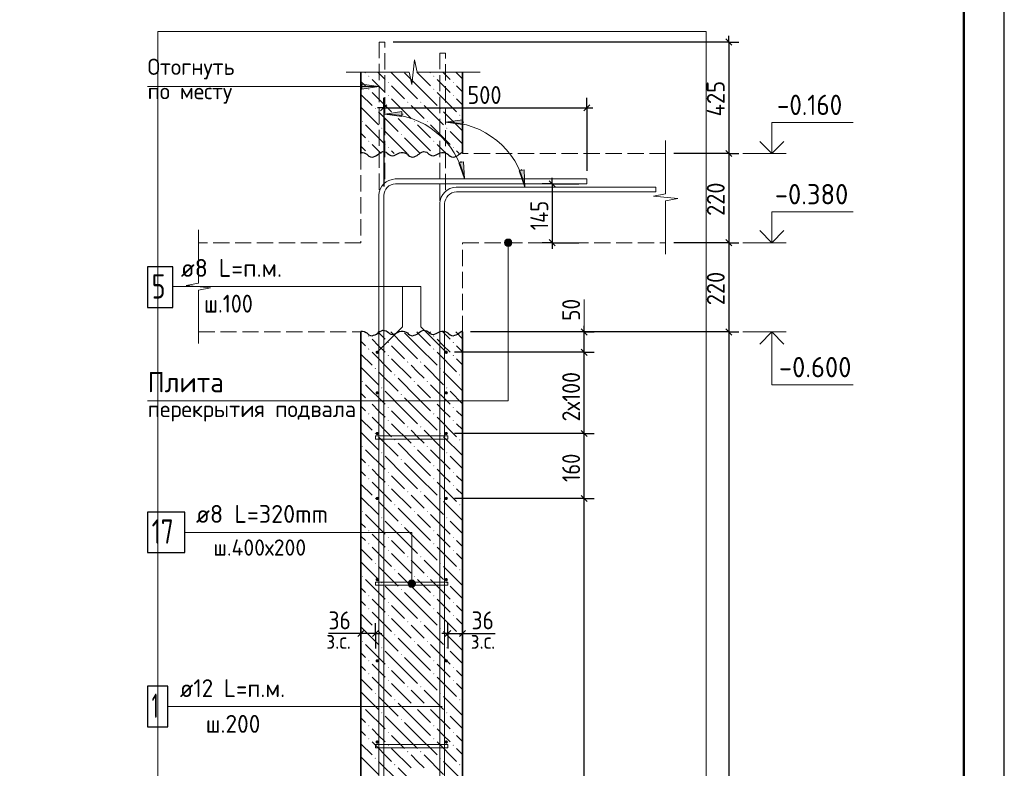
# Model space of a CAD drawing. Header units: millimetres. Extents: x 0 to 59400, y 0 to 42000.
# Tile 21 of 28: x 47280 to 59400, y 17900 to 27120. Entities that reach past the tile are written whole.
import ezdxf

# ---------------------------------------------------------------- set-up
doc = ezdxf.new("R2010")
doc.units = ezdxf.units.MM
doc.linetypes.add('______2', pattern=[270, 200, -70])
for name, color, linetype, lineweight in [('Standard', 7, 'Continuous', 25), ('ЖБ Перекрытие верхний уровень', 7, '______2', 25), ('ЖБ Перекрытие нижний уровень с отделкой', 7, '______2', 25), ('ЖБ Пилон', 7, 'Continuous', 35), ('ЖБ Стена верхний уровень', 7, 'Continuous', 35), ('Позиционная метка диаметр_ шаг', 7, 'Continuous', 13), ('Позиционная метка линия выноска', 7, 'Continuous', 13), ('Примечания', 7, 'Continuous', 13), ('Стена фоновая арматура У1', 7, 'Continuous', 18), ('Стена фоновая арматура Х1', 7, 'Continuous', 35), ('Стена фоновая затяжка С-обр.', 52, 'Continuous', 25)]:
    doc.layers.add(name, color=color, linetype=linetype, lineweight=lineweight)
doc.layers.add('Размерная выноска', color=7, linetype='Continuous')
doc.styles.add('ISOCPEUR', font='txt')

msp = doc.modelspace()

# ---------------------------------------------------------------- hatches: boundary and pattern name
at = {"layer": 'ЖБ Пилон', "linetype": 'Continuous', "lineweight": 18, "transparency": 33554687}
for points in [[(51571, 26424), (51578, 26431), (51584, 26424), (51578, 26418)], [(52371, 26424), (52378, 26431), (52384, 26424), (52378, 26418)], [(51811, 26344), (51818, 26351), (51824, 26344), (51818, 26338)], [(52611, 26344), (52618, 26351), (52624, 26344), (52618, 26338)], [(51571, 26264), (51578, 26271), (51584, 26264), (51578, 26258)], [(51811, 26184), (51818, 26191), (51824, 26184), (51818, 26178)], [(52371, 26264), (52378, 26271), (52384, 26264), (52378, 26258)], [(52611, 26184), (52618, 26191), (52624, 26184), (52618, 26178)], [(52051, 26104), (52058, 26111), (52064, 26104), (52058, 26098)], [(52211, 26104), (52218, 26111), (52224, 26104), (52218, 26098)], [(51651, 26024), (51658, 26031), (51664, 26024), (51658, 26018)], [(51891, 25944), (51898, 25951), (51904, 25944), (51898, 25938)], [(52451, 26024), (52458, 26031), (52464, 26024), (52458, 26018)], [(52691, 25944), (52698, 25951), (52704, 25944), (52698, 25938)], [(51491, 25864), (51498, 25871), (51504, 25864), (51498, 25858)], [(52131, 25864), (52138, 25871), (52144, 25864), (52138, 25858)], [(52291, 25864), (52298, 25871), (52304, 25864), (52298, 25858)], [(51731, 25784), (51738, 25791), (51744, 25784), (51738, 25778)], [(51971, 25704), (51978, 25711), (51984, 25704), (51978, 25698)], [(52531, 25784), (52538, 25791), (52544, 25784), (52538, 25778)], [(51571, 25624), (51578, 25631), (51584, 25624), (51578, 25618)], [(52371, 25624), (52378, 25631), (52384, 25624), (52378, 25618)], [(51811, 25544), (51818, 25551), (51824, 25544), (51818, 25538)], [(52611, 25544), (52618, 25551), (52624, 25544), (52618, 25538)]]:
    msp.add_hatch(color=7, dxfattribs=at).paths.add_polyline_path(points, flags=16)
at = {"layer": 'ЖБ Стена верхний уровень', "linetype": 'Continuous', "lineweight": 18, "transparency": 33554687}
for points in [[(51571, 23224), (51578, 23231), (51584, 23224), (51578, 23218)], [(51811, 23144), (51818, 23151), (51824, 23144), (51818, 23138)], [(52371, 23224), (52378, 23231), (52384, 23224), (52378, 23218)], [(52611, 23144), (52618, 23151), (52624, 23144), (52618, 23138)], [(51571, 23064), (51578, 23071), (51584, 23064), (51578, 23058)], [(52371, 23064), (52378, 23071), (52384, 23064), (52378, 23058)], [(51811, 22984), (51818, 22991), (51824, 22984), (51818, 22978)], [(52051, 22904), (52058, 22911), (52064, 22904), (52058, 22898)], [(52211, 22904), (52218, 22911), (52224, 22904), (52218, 22898)], [(52611, 22984), (52618, 22991), (52624, 22984), (52618, 22978)], [(51651, 22824), (51658, 22831), (51664, 22824), (51658, 22818)], [(52451, 22824), (52458, 22831), (52464, 22824), (52458, 22818)], [(51491, 22664), (51498, 22671), (51504, 22664), (51498, 22658)], [(51891, 22744), (51898, 22751), (51904, 22744), (51898, 22738)], [(52131, 22664), (52138, 22671), (52144, 22664), (52138, 22658)], [(52291, 22664), (52298, 22671), (52304, 22664), (52298, 22658)], [(52691, 22744), (52698, 22751), (52704, 22744), (52698, 22738)], [(51731, 22584), (51738, 22591), (51744, 22584), (51738, 22578)], [(52531, 22584), (52538, 22591), (52544, 22584), (52538, 22578)], [(51571, 22424), (51578, 22431), (51584, 22424), (51578, 22418)], [(51971, 22504), (51978, 22511), (51984, 22504), (51978, 22498)], [(52371, 22424), (52378, 22431), (52384, 22424), (52378, 22418)], [(51811, 22344), (51818, 22351), (51824, 22344), (51818, 22338)], [(52611, 22344), (52618, 22351), (52624, 22344), (52618, 22338)], [(51571, 22264), (51578, 22271), (51584, 22264), (51578, 22258)], [(51811, 22184), (51818, 22191), (51824, 22184), (51818, 22178)], [(52371, 22264), (52378, 22271), (52384, 22264), (52378, 22258)], [(52611, 22184), (52618, 22191), (52624, 22184), (52618, 22178)], [(52051, 22104), (52058, 22111), (52064, 22104), (52058, 22098)], [(52211, 22104), (52218, 22111), (52224, 22104), (52218, 22098)], [(51651, 22024), (51658, 22031), (51664, 22024), (51658, 22018)], [(51891, 21944), (51898, 21951), (51904, 21944), (51898, 21938)], [(52451, 22024), (52458, 22031), (52464, 22024), (52458, 22018)], [(52691, 21944), (52698, 21951), (52704, 21944), (52698, 21938)], [(51491, 21864), (51498, 21871), (51504, 21864), (51498, 21858)], [(52131, 21864), (52138, 21871), (52144, 21864), (52138, 21858)], [(52291, 21864), (52298, 21871), (52304, 21864), (52298, 21858)], [(51731, 21784), (51738, 21791), (51744, 21784), (51738, 21778)], [(51971, 21704), (51978, 21711), (51984, 21704), (51978, 21698)], [(52531, 21784), (52538, 21791), (52544, 21784), (52538, 21778)], [(51571, 21624), (51578, 21631), (51584, 21624), (51578, 21618)], [(52371, 21624), (52378, 21631), (52384, 21624), (52378, 21618)], [(51571, 21464), (51578, 21471), (51584, 21464), (51578, 21458)], [(51811, 21544), (51818, 21551), (51824, 21544), (51818, 21538)], [(52371, 21464), (52378, 21471), (52384, 21464), (52378, 21458)], [(52611, 21544), (52618, 21551), (52624, 21544), (52618, 21538)], [(51811, 21384), (51818, 21391), (51824, 21384), (51818, 21378)], [(52611, 21384), (52618, 21391), (52624, 21384), (52618, 21378)], [(51651, 21224), (51658, 21231), (51664, 21224), (51658, 21218)], [(52051, 21304), (52058, 21311), (52064, 21304), (52058, 21298)], [(52211, 21304), (52218, 21311), (52224, 21304), (52218, 21298)], [(52451, 21224), (52458, 21231), (52464, 21224), (52458, 21218)], [(51891, 21144), (51898, 21151), (51904, 21144), (51898, 21138)], [(52691, 21144), (52698, 21151), (52704, 21144), (52698, 21138)], [(51491, 21064), (51498, 21071), (51504, 21064), (51498, 21058)], [(51731, 20984), (51738, 20991), (51744, 20984), (51738, 20978)], [(52131, 21064), (52138, 21071), (52144, 21064), (52138, 21058)], [(52291, 21064), (52298, 21071), (52304, 21064), (52298, 21058)], [(52531, 20984), (52538, 20991), (52544, 20984), (52538, 20978)], [(51971, 20904), (51978, 20911), (51984, 20904), (51978, 20898)], [(51571, 20824), (51578, 20831), (51584, 20824), (51578, 20818)], [(51811, 20744), (51818, 20751), (51824, 20744), (51818, 20738)], [(52371, 20824), (52378, 20831), (52384, 20824), (52378, 20818)], [(52611, 20744), (52618, 20751), (52624, 20744), (52618, 20738)], [(51571, 20664), (51578, 20671), (51584, 20664), (51578, 20658)], [(52371, 20664), (52378, 20671), (52384, 20664), (52378, 20658)], [(51811, 20584), (51818, 20591), (51824, 20584), (51818, 20578)], [(52051, 20504), (52058, 20511), (52064, 20504), (52058, 20498)], [(52211, 20504), (52218, 20511), (52224, 20504), (52218, 20498)], [(52611, 20584), (52618, 20591), (52624, 20584), (52618, 20578)], [(51651, 20424), (51658, 20431), (51664, 20424), (51658, 20418)], [(52451, 20424), (52458, 20431), (52464, 20424), (52458, 20418)], [(51491, 20264), (51498, 20271), (51504, 20264), (51498, 20258)], [(51891, 20344), (51898, 20351), (51904, 20344), (51898, 20338)], [(52131, 20264), (52138, 20271), (52144, 20264), (52138, 20258)], [(52291, 20264), (52298, 20271), (52304, 20264), (52298, 20258)], [(52691, 20344), (52698, 20351), (52704, 20344), (52698, 20338)], [(51731, 20184), (51738, 20191), (51744, 20184), (51738, 20178)], [(52531, 20184), (52538, 20191), (52544, 20184), (52538, 20178)], [(51571, 20024), (51578, 20031), (51584, 20024), (51578, 20018)], [(51971, 20104), (51978, 20111), (51984, 20104), (51978, 20098)], [(52371, 20024), (52378, 20031), (52384, 20024), (52378, 20018)], [(51811, 19944), (51818, 19951), (51824, 19944), (51818, 19938)], [(52611, 19944), (52618, 19951), (52624, 19944), (52618, 19938)], [(51571, 19864), (51578, 19871), (51584, 19864), (51578, 19858)], [(51811, 19784), (51818, 19791), (51824, 19784), (51818, 19778)], [(52371, 19864), (52378, 19871), (52384, 19864), (52378, 19858)], [(52611, 19784), (52618, 19791), (52624, 19784), (52618, 19778)], [(52051, 19704), (52058, 19711), (52064, 19704), (52058, 19698)], [(52211, 19704), (52218, 19711), (52224, 19704), (52218, 19698)], [(51651, 19624), (51658, 19631), (51664, 19624), (51658, 19618)], [(51891, 19544), (51898, 19551), (51904, 19544), (51898, 19538)], [(52451, 19624), (52458, 19631), (52464, 19624), (52458, 19618)], [(52691, 19544), (52698, 19551), (52704, 19544), (52698, 19538)], [(51491, 19464), (51498, 19471), (51504, 19464), (51498, 19458)], [(52131, 19464), (52138, 19471), (52144, 19464), (52138, 19458)], [(52291, 19464), (52298, 19471), (52304, 19464), (52298, 19458)], [(51731, 19384), (51738, 19391), (51744, 19384), (51738, 19378)], [(51971, 19304), (51978, 19311), (51984, 19304), (51978, 19298)], [(52531, 19384), (52538, 19391), (52544, 19384), (52538, 19378)], [(51571, 19224), (51578, 19231), (51584, 19224), (51578, 19218)], [(51811, 19144), (51818, 19151), (51824, 19144), (51818, 19138)], [(52371, 19224), (52378, 19231), (52384, 19224), (52378, 19218)], [(52611, 19144), (52618, 19151), (52624, 19144), (52618, 19138)], [(51571, 19064), (51578, 19071), (51584, 19064), (51578, 19058)], [(52371, 19064), (52378, 19071), (52384, 19064), (52378, 19058)], [(51811, 18984), (51818, 18991), (51824, 18984), (51818, 18978)], [(52051, 18904), (52058, 18911), (52064, 18904), (52058, 18898)], [(52211, 18904), (52218, 18911), (52224, 18904), (52218, 18898)], [(52611, 18984), (52618, 18991), (52624, 18984), (52618, 18978)], [(51651, 18824), (51658, 18831), (51664, 18824), (51658, 18818)], [(52451, 18824), (52458, 18831), (52464, 18824), (52458, 18818)], [(51491, 18664), (51498, 18671), (51504, 18664), (51498, 18658)], [(51891, 18744), (51898, 18751), (51904, 18744), (51898, 18738)], [(52131, 18664), (52138, 18671), (52144, 18664), (52138, 18658)], [(52291, 18664), (52298, 18671), (52304, 18664), (52298, 18658)], [(52691, 18744), (52698, 18751), (52704, 18744), (52698, 18738)], [(51731, 18584), (51738, 18591), (51744, 18584), (51738, 18578)], [(52531, 18584), (52538, 18591), (52544, 18584), (52538, 18578)], [(51571, 18424), (51578, 18431), (51584, 18424), (51578, 18418)], [(51971, 18504), (51978, 18511), (51984, 18504), (51978, 18498)], [(52371, 18424), (52378, 18431), (52384, 18424), (52378, 18418)], [(51811, 18344), (51818, 18351), (51824, 18344), (51818, 18338)], [(52611, 18344), (52618, 18351), (52624, 18344), (52618, 18338)], [(51571, 18264), (51578, 18271), (51584, 18264), (51578, 18258)], [(51811, 18184), (51818, 18191), (51824, 18184), (51818, 18178)], [(52371, 18264), (52378, 18271), (52384, 18264), (52378, 18258)], [(52611, 18184), (52618, 18191), (52624, 18184), (52618, 18178)], [(52051, 18104), (52058, 18111), (52064, 18104), (52058, 18098)], [(52211, 18104), (52218, 18111), (52224, 18104), (52218, 18098)], [(51651, 18024), (51658, 18031), (51664, 18024), (51658, 18018)], [(51891, 17944), (51898, 17951), (51904, 17944), (51898, 17938)], [(52451, 18024), (52458, 18031), (52464, 18024), (52458, 18018)], [(52691, 17944), (52698, 17951), (52704, 17944), (52698, 17938)]]:
    msp.add_hatch(color=7, dxfattribs=at).paths.add_polyline_path(points, flags=16)
at = {"layer": 'Позиционная метка линия выноска', "linetype": 'Continuous', "lineweight": 13, "transparency": 33554687}
for points in [[(53333, 24396), (53256, 24396), (53249, 24374)], [(53333, 24396), (53249, 24374), (53339, 24374)], [(53339, 24374), (53249, 24374), (53256, 24351)], [(53317, 24413), (53272, 24413), (53256, 24396)], [(53317, 24413), (53256, 24396), (53333, 24396)], [(53339, 24374), (53256, 24351), (53333, 24351)], [(53272, 24413), (53317, 24413), (53294, 24419)], [(53333, 24351), (53256, 24351), (53272, 24335)], [(53333, 24351), (53272, 24335), (53317, 24335)], [(53317, 24335), (53272, 24335), (53294, 24329)], [(52145, 20196), (52067, 20196), (52061, 20174)], [(52145, 20196), (52061, 20174), (52151, 20174)], [(52151, 20174), (52061, 20174), (52067, 20151)], [(52128, 20213), (52083, 20213), (52067, 20196)], [(52128, 20213), (52067, 20196), (52145, 20196)], [(52151, 20174), (52067, 20151), (52145, 20151)], [(52145, 20151), (52067, 20151), (52083, 20135)], [(52083, 20213), (52128, 20213), (52106, 20219)], [(52145, 20151), (52083, 20135), (52128, 20135)], [(52128, 20135), (52083, 20135), (52106, 20129)]]:
    msp.add_hatch(color=7, dxfattribs=at).paths.add_polyline_path(points)
at = {"layer": 'Примечания', "linetype": 'Continuous', "lineweight": 13, "transparency": 33554687}
for points in [[(51491, 26266), (51701, 26296), (51491, 26326)], [(51986, 25988), (51776, 25958), (51986, 25928)], [(52731, 25888), (52521, 25858), (52731, 25828)]]:
    msp.add_hatch(color=7, dxfattribs=at).paths.add_polyline_path(points)
for points in [[(52743, 25371), (52756, 25159), (52684, 25359)], [(53488, 25271), (53500, 25059), (53429, 25259)]]:
    msp.add_hatch(color=7, dxfattribs=at).paths.add_polyline_path(points, flags=16)
at = {"layer": 'Стена фоновая арматура У1', "linetype": 'Continuous', "lineweight": 13, "transparency": 33554687}
for points in [[(51701, 23024), (51699, 23032), (51695, 23038), (51689, 23042), (51681, 23044), (51673, 23042), (51667, 23038), (51662, 23032), (51661, 23024), (51662, 23016), (51667, 23010), (51673, 23005), (51681, 23004), (51689, 23005), (51695, 23010), (51699, 23016)], [(52551, 23024), (52549, 23032), (52545, 23038), (52539, 23042), (52531, 23044), (52523, 23042), (52517, 23038), (52512, 23032), (52511, 23024), (52512, 23016), (52517, 23010), (52523, 23005), (52531, 23004), (52539, 23005), (52545, 23010), (52549, 23016)], [(51701, 22524), (51699, 22532), (51695, 22538), (51689, 22542), (51681, 22544), (51673, 22542), (51667, 22538), (51662, 22532), (51661, 22524), (51662, 22516), (51667, 22510), (51673, 22505), (51681, 22504), (51689, 22505), (51695, 22510), (51699, 22516)], [(52551, 22524), (52549, 22532), (52545, 22538), (52539, 22542), (52531, 22544), (52523, 22542), (52517, 22538), (52512, 22532), (52511, 22524), (52512, 22516), (52517, 22510), (52523, 22505), (52531, 22504), (52539, 22505), (52545, 22510), (52549, 22516)], [(51701, 22024), (51699, 22032), (51695, 22038), (51689, 22042), (51681, 22044), (51673, 22042), (51667, 22038), (51662, 22032), (51661, 22024), (51662, 22016), (51667, 22010), (51673, 22005), (51681, 22004), (51689, 22005), (51695, 22010), (51699, 22016)], [(52551, 22024), (52549, 22032), (52545, 22038), (52539, 22042), (52531, 22044), (52523, 22042), (52517, 22038), (52512, 22032), (52511, 22024), (52512, 22016), (52517, 22010), (52523, 22005), (52531, 22004), (52539, 22005), (52545, 22010), (52549, 22016)], [(51701, 21224), (51699, 21232), (51695, 21238), (51689, 21242), (51681, 21244), (51673, 21242), (51667, 21238), (51662, 21232), (51661, 21224), (51662, 21216), (51667, 21210), (51673, 21205), (51681, 21204), (51689, 21205), (51695, 21210), (51699, 21216)], [(52551, 21224), (52549, 21232), (52545, 21238), (52539, 21242), (52531, 21244), (52523, 21242), (52517, 21238), (52512, 21232), (52511, 21224), (52512, 21216), (52517, 21210), (52523, 21205), (52531, 21204), (52539, 21205), (52545, 21210), (52549, 21216)], [(51701, 20224), (51699, 20232), (51695, 20238), (51689, 20242), (51681, 20244), (51673, 20242), (51667, 20238), (51662, 20232), (51661, 20224), (51662, 20216), (51667, 20210), (51673, 20205), (51681, 20204), (51689, 20205), (51695, 20210), (51699, 20216)], [(52551, 20224), (52549, 20232), (52545, 20238), (52539, 20242), (52531, 20244), (52523, 20242), (52517, 20238), (52512, 20232), (52511, 20224), (52512, 20216), (52517, 20210), (52523, 20205), (52531, 20204), (52539, 20205), (52545, 20210), (52549, 20216)], [(51701, 19224), (51699, 19232), (51695, 19238), (51689, 19242), (51681, 19244), (51673, 19242), (51667, 19238), (51662, 19232), (51661, 19224), (51662, 19216), (51667, 19210), (51673, 19205), (51681, 19204), (51689, 19205), (51695, 19210), (51699, 19216)], [(52551, 19224), (52549, 19232), (52545, 19238), (52539, 19242), (52531, 19244), (52523, 19242), (52517, 19238), (52512, 19232), (52511, 19224), (52512, 19216), (52517, 19210), (52523, 19205), (52531, 19204), (52539, 19205), (52545, 19210), (52549, 19216)], [(51701, 18224), (51699, 18232), (51695, 18238), (51689, 18242), (51681, 18244), (51673, 18242), (51667, 18238), (51662, 18232), (51661, 18224), (51662, 18216), (51667, 18210), (51673, 18205), (51681, 18204), (51689, 18205), (51695, 18210), (51699, 18216)], [(52551, 18224), (52549, 18232), (52545, 18238), (52539, 18242), (52531, 18244), (52523, 18242), (52517, 18238), (52512, 18232), (52511, 18224), (52512, 18216), (52517, 18210), (52523, 18205), (52531, 18204), (52539, 18205), (52545, 18210), (52549, 18216)]]:
    msp.add_hatch(color=7, dxfattribs=at).paths.add_polyline_path(points)

# ---------------------------------------------------------------- linework, layer by layer
at = {"layer": 'Standard', "color": 7, "linetype": 'Continuous', "lineweight": 35, "transparency": 33554687}
for p, q in [((58900, 39900), (58900, 20500)), ((58900, 39500), (58900, 20100))]:
    msp.add_line(p, q, dxfattribs=at)
at = {"layer": 'Standard', "color": 7, "linetype": 'Continuous', "lineweight": 50, "transparency": 33554687}
msp.add_line((58900, 39400), (58900, 23200), dxfattribs=at)
at = {"layer": 'Standard', "color": 7, "linetype": 'Continuous', "lineweight": -3, "transparency": 33554687}
for p, q in [((56008, 26845), (56008, 26920)), ((56008, 26845), (51876, 26845)), ((56008, 26845), (55883, 26845)), ((56008, 26845), (56133, 26845)), ((56008, 26845), (56008, 25474)), ((51761, 26033), (51761, 26158)), ((54261, 26033), (54261, 26158)), ((51761, 26033), (51686, 26033)), ((51761, 26033), (51761, 25908)), ((54261, 26033), (54261, 25908)), ((54261, 26033), (54261, 25259)), ((54261, 26033), (54336, 26033)), ((56008, 25474), (55883, 25474)), ((56008, 25474), (56133, 25474)), ((56008, 25474), (56008, 24374)), ((53836, 25099), (53711, 25099)), ((53836, 25099), (53836, 25174)), ((53836, 25099), (53961, 25099)), ((53836, 25099), (54161, 25099)), ((53836, 25099), (53836, 24374)), ((53836, 24374), (53711, 24374)), ((53836, 24374), (53961, 24374)), ((53836, 24374), (54161, 24374)), ((53836, 24374), (53836, 24299)), ((56008, 24374), (55883, 24374)), ((56008, 24374), (56133, 24374)), ((56008, 24374), (56008, 23274)), ((54228, 23274), (54103, 23274)), ((54228, 23274), (54228, 23349)), ((54228, 23274), (54353, 23274)), ((54228, 23024), (54228, 23274)), ((56008, 23274), (55883, 23274)), ((56008, 23274), (56133, 23274)), ((56008, 23274), (56008, 10774)), ((54228, 23024), (54103, 23024)), ((54228, 23024), (54353, 23024)), ((54228, 22024), (54228, 23024)), ((54228, 22024), (54103, 22024)), ((54228, 22024), (54353, 22024)), ((54228, 21224), (54228, 22024)), ((54228, 21224), (54103, 21224)), ((54228, 21224), (54353, 21224)), ((54228, 11224), (54228, 21224)), ((51481, 19562), (51481, 19687)), ((51661, 19562), (51661, 19687)), ((52551, 19562), (52551, 19687)), ((52731, 19562), (52731, 19687)), ((51481, 19562), (51406, 19562)), ((51481, 19562), (51481, 19437)), ((51481, 19562), (51481, 19562)), ((51661, 19562), (51481, 19562)), ((51661, 19562), (51661, 19437)), ((51661, 19562), (51661, 19374)), ((51661, 19562), (51736, 19562)), ((52551, 19562), (52476, 19562)), ((52551, 19562), (52551, 19437)), ((52731, 19562), (52731, 19437)), ((52731, 19562), (52731, 19562)), ((52731, 19562), (52806, 19562))]:
    msp.add_line(p, q, dxfattribs=at)
at = {"layer": 'Standard', "color": 7, "linetype": 'Continuous', "lineweight": 25, "transparency": 33554687}
for p, q in [((55971, 26883), (56046, 26808)), ((51723, 25996), (51798, 26071)), ((54223, 25996), (54298, 26071)), ((55971, 25511), (56046, 25436)), ((53798, 25136), (53873, 25061)), ((53798, 24411), (53873, 24336)), ((55971, 24411), (56046, 24336)), ((54266, 23236), (54191, 23311)), ((55971, 23311), (56046, 23236)), ((54266, 22986), (54191, 23061)), ((54266, 21986), (54191, 22061)), ((54266, 21186), (54191, 21261)), ((51518, 19599), (51443, 19524)), ((51698, 19599), (51623, 19524)), ((52513, 19524), (52588, 19599)), ((52693, 19524), (52768, 19599))]:
    msp.add_line(p, q, dxfattribs=at)
at = {"layer": 'Standard', "color": 7, "linetype": 'Continuous', "lineweight": 13, "transparency": 33554687}
for p, q in [((56183, 25474), (56713, 25474)), ((56183, 24374), (56713, 24374)), ((54228, 23274), (54228, 23674)), ((56183, 23274), (56713, 23274))]:
    msp.add_line(p, q, dxfattribs=at)
at = {"layer": 'Standard', "color": 7, "linetype": 'Continuous', "lineweight": 25, "transparency": 33554687}
msp.add_lwpolyline([(0, 0), (59400, 0), (59400, 42000), (0, 42000), (0, 0)], close=True, dxfattribs=at)
at = {"layer": 'Standard', "color": 7, "linetype": 'Continuous', "lineweight": 50, "transparency": 33554687}
msp.add_lwpolyline([(2000, 41500), (58900, 41500), (58900, 500), (2000, 500), (2000, 41500)], close=True, dxfattribs=at)
at = {"layer": 'Standard', "color": 7, "linetype": 'Continuous', "lineweight": 13, "transparency": 33554687}
for points in [[(58900, 41500), (2000, 41500), (2000, 500), (58900, 500), (58900, 41500)], [(11357, 6000), (58900, 6000), (58900, 28856), (11357, 28856), (11357, 6000)], [(56539, 25474), (56539, 25854), (57539, 25854)], [(56539, 24374), (56539, 24754), (57539, 24754)], [(56539, 23274), (56539, 22624), (57539, 22624)]]:
    msp.add_lwpolyline(points, dxfattribs=at)
at = {"layer": 'Standard', "color": 254, "linetype": 'Continuous', "lineweight": 13, "true_color": 0xc4c4ff, "transparency": 33554687}
msp.add_lwpolyline([(48981, 7832), (55731, 7832), (55731, 26974), (48981, 26974), (48981, 7832)], dxfattribs=at)
at = {"layer": 'Standard', "color": 7, "linetype": 'Continuous', "lineweight": -3, "transparency": 33554687}
for points in [[(51761, 26033), (51761, 25567), (51761, 25567), (51761, 25065)], [(51761, 26033), (52601, 26033), (52601, 26033), (54261, 26033)], [(56008, 25474), (55991, 25474), (55991, 25474), (55991, 25474), (55991, 25474), (55991, 25474), (55991, 25474), (55991, 25474), (55991, 25474), (55331, 25474)], [(56008, 24374), (55991, 24374), (55991, 24374), (55991, 24374), (55991, 24374), (55991, 24374), (55991, 24374), (55331, 24374)], [(56008, 23274), (55991, 23274), (55991, 23274), (55991, 23274), (55991, 23274), (52831, 23274)], [(54228, 23274), (54211, 23274), (54211, 23274), (52831, 23274)], [(54228, 23024), (54211, 23024), (54211, 23024), (52631, 23024)], [(54228, 22024), (54211, 22024), (54211, 22024), (54211, 22024), (54211, 22024), (52631, 22024)], [(54228, 21224), (54211, 21224), (54211, 21224), (54211, 21224), (54211, 21224), (54211, 21224), (54211, 21224), (52631, 21224)], [(52551, 19562), (52551, 19494), (52551, 19494), (52551, 19374)], [(52551, 19562), (52615, 19562), (52615, 19562), (52731, 19562)]]:
    msp.add_lwpolyline(points, dxfattribs=at)
at = {"layer": 'Standard', "color": 7, "linetype": 'Continuous', "lineweight": 35, "transparency": 33554687}
for points in [[(56390, 25622), (56539, 25474), (56687, 25622)], [(56390, 24522), (56539, 24374), (56687, 24522)], [(56390, 23125), (56539, 23274), (56687, 23125)]]:
    msp.add_lwpolyline(points, dxfattribs=at)
at = {"layer": 'ЖБ Перекрытие верхний уровень', "color": 7, "linetype": '______2', "lineweight": 18, "transparency": 33554687}
for p, q in [((51481, 25474), (51481, 24374)), ((55231, 25474), (52731, 25474)), ((52731, 24374), (55231, 24374))]:
    msp.add_line(p, q, dxfattribs=at)
at = {"layer": 'ЖБ Перекрытие нижний уровень с отделкой', "color": 7, "linetype": '______2', "lineweight": 18, "transparency": 33554687}
for p, q in [((51481, 24374), (49481, 24374)), ((52731, 23274), (52731, 24374)), ((49481, 23274), (51481, 23274))]:
    msp.add_line(p, q, dxfattribs=at)
at = {"layer": 'ЖБ Пилон', "color": 7, "linetype": 'Continuous', "lineweight": 35, "transparency": 33554687}
for p, q in [((51481, 26474), (51481, 25474)), ((52731, 25474), (52731, 26474))]:
    msp.add_line(p, q, dxfattribs=at)
at = {"layer": 'ЖБ Пилон', "color": 9, "linetype": 'Continuous', "lineweight": 18, "true_color": 0xc7c7c7, "transparency": 33554687}
for p, q in [((51528, 26474), (51538, 26464)), ((51688, 26474), (51778, 26384)), ((52018, 26304), (51848, 26474)), ((52018, 26464), (52178, 26304)), ((52178, 26464), (52168, 26474)), ((52178, 26464), (52338, 26304)), ((52328, 26474), (52338, 26464)), ((52488, 26474), (52578, 26384)), ((52731, 26391), (52648, 26474)), ((51481, 26361), (51538, 26304)), ((51698, 26304), (51618, 26384)), ((51778, 26224), (51698, 26304)), ((51858, 26304), (52018, 26144)), ((52018, 26304), (52178, 26144)), ((52178, 26304), (52418, 26064)), ((52498, 26304), (52418, 26384)), ((52578, 26224), (52498, 26304)), ((52658, 26304), (52731, 26231)), ((51481, 26201), (51618, 26064)), ((51618, 26224), (51858, 25984)), ((52418, 26224), (52658, 25984)), ((51858, 26144), (52098, 25904)), ((52178, 25984), (52098, 26064)), ((52258, 26064), (52498, 25824)), ((52658, 26144), (52731, 26071)), ((51481, 26041), (51698, 25824)), ((51698, 25984), (51938, 25744)), ((52258, 25904), (52178, 25984)), ((52498, 25984), (52731, 25751)), ((51538, 25824), (51778, 25584)), ((52178, 25664), (51938, 25904)), ((52178, 25824), (52338, 25664)), ((52338, 25824), (52578, 25584)), ((51481, 25721), (51538, 25664)), ((52018, 25504), (51778, 25744)), ((52731, 25591), (52578, 25744)), ((51698, 25504), (51618, 25584)), ((52018, 25664), (52178, 25504)), ((52178, 25664), (52338, 25504)), ((52498, 25504), (52418, 25584)), ((51481, 25561), (51538, 25504)), ((51728, 25474), (51698, 25504)), ((51858, 25504), (51888, 25474)), ((52018, 25504), (52048, 25474)), ((52178, 25504), (52208, 25474)), ((52528, 25474), (52498, 25504)), ((52658, 25504), (52688, 25474))]:
    msp.add_line(p, q, dxfattribs=at)
at = {"layer": 'ЖБ Стена верхний уровень', "color": 7, "linetype": 'Continuous', "lineweight": 35, "transparency": 33554687}
for p, q in [((51481, 23274), (51481, 10774)), ((52731, 10774), (52731, 23274))]:
    msp.add_line(p, q, dxfattribs=at)
at = {"layer": 'ЖБ Стена верхний уровень', "color": 9, "linetype": 'Continuous', "lineweight": 18, "true_color": 0xc7c7c7, "transparency": 33554687}
for p, q in [((51528, 23274), (51538, 23264)), ((51688, 23274), (51778, 23184)), ((52018, 23104), (51848, 23274)), ((52178, 23264), (52168, 23274)), ((52328, 23274), (52338, 23264)), ((52488, 23274), (52578, 23184)), ((52731, 23191), (52648, 23274)), ((51481, 23161), (51538, 23104)), ((51698, 23104), (51618, 23184)), ((52018, 23264), (52178, 23104)), ((52178, 23264), (52338, 23104)), ((52498, 23104), (52418, 23184)), ((51778, 23024), (51698, 23104)), ((51858, 23104), (52018, 22944)), ((52018, 23104), (52178, 22944)), ((52178, 23104), (52418, 22864)), ((52578, 23024), (52498, 23104)), ((52658, 23104), (52731, 23031)), ((51481, 23001), (51618, 22864)), ((51618, 23024), (51858, 22784)), ((51858, 22944), (52098, 22704)), ((52418, 23024), (52658, 22784)), ((52658, 22944), (52731, 22871)), ((51481, 22841), (51698, 22624)), ((52178, 22784), (52098, 22864)), ((52258, 22864), (52498, 22624)), ((51698, 22784), (51938, 22544)), ((52178, 22464), (51938, 22704)), ((52258, 22704), (52178, 22784)), ((52498, 22784), (52731, 22551)), ((51538, 22624), (51778, 22384)), ((52018, 22304), (51778, 22544)), ((52178, 22624), (52338, 22464)), ((52338, 22624), (52578, 22384)), ((52731, 22391), (52578, 22544)), ((51481, 22521), (51538, 22464)), ((52018, 22464), (52178, 22304)), ((52178, 22464), (52338, 22304)), ((51481, 22361), (51538, 22304)), ((51698, 22304), (51618, 22384)), ((51778, 22224), (51698, 22304)), ((51858, 22304), (52018, 22144)), ((52018, 22304), (52178, 22144)), ((52178, 22304), (52418, 22064)), ((52498, 22304), (52418, 22384)), ((52578, 22224), (52498, 22304)), ((52658, 22304), (52731, 22231)), ((51481, 22201), (51618, 22064)), ((51618, 22224), (51858, 21984)), ((52418, 22224), (52658, 21984)), ((51858, 22144), (52098, 21904)), ((52178, 21984), (52098, 22064)), ((52258, 22064), (52498, 21824)), ((52658, 22144), (52731, 22071)), ((51481, 22041), (51698, 21824)), ((51698, 21984), (51938, 21744)), ((52258, 21904), (52178, 21984)), ((52498, 21984), (52731, 21751)), ((51538, 21824), (51778, 21584)), ((52178, 21664), (51938, 21904)), ((52178, 21824), (52338, 21664)), ((52338, 21824), (52578, 21584)), ((51481, 21721), (51538, 21664)), ((52018, 21504), (51778, 21744)), ((52731, 21591), (52578, 21744)), ((51698, 21504), (51618, 21584)), ((52018, 21664), (52178, 21504)), ((52178, 21664), (52338, 21504)), ((52498, 21504), (52418, 21584)), ((51481, 21561), (51538, 21504)), ((51778, 21424), (51698, 21504)), ((51858, 21504), (52018, 21344)), ((52018, 21504), (52178, 21344)), ((52178, 21504), (52418, 21264)), ((52578, 21424), (52498, 21504)), ((52658, 21504), (52731, 21431)), ((51481, 21401), (51618, 21264)), ((51618, 21424), (51858, 21184)), ((51858, 21344), (52098, 21104)), ((52418, 21424), (52658, 21184)), ((52658, 21344), (52731, 21271)), ((51481, 21241), (51698, 21024)), ((52178, 21184), (52098, 21264)), ((52258, 21264), (52498, 21024)), ((51698, 21184), (51938, 20944)), ((52178, 20864), (51938, 21104)), ((52258, 21104), (52178, 21184)), ((52498, 21184), (52731, 20951)), ((51538, 21024), (51778, 20784)), ((52178, 21024), (52338, 20864)), ((52338, 21024), (52578, 20784)), ((51481, 20921), (51538, 20864)), ((52018, 20704), (51778, 20944)), ((52018, 20864), (52178, 20704)), ((52178, 20864), (52338, 20704)), ((52731, 20791), (52578, 20944)), ((51481, 20761), (51538, 20704)), ((51698, 20704), (51618, 20784)), ((52498, 20704), (52418, 20784)), ((51618, 20624), (51858, 20384)), ((51778, 20624), (51698, 20704)), ((51858, 20704), (52018, 20544)), ((52018, 20704), (52178, 20544)), ((52178, 20704), (52418, 20464)), ((52418, 20624), (52658, 20384)), ((52578, 20624), (52498, 20704)), ((52658, 20704), (52731, 20631)), ((51481, 20601), (51618, 20464)), ((51858, 20544), (52098, 20304)), ((52658, 20544), (52731, 20471)), ((51481, 20441), (51698, 20224)), ((51698, 20384), (51938, 20144)), ((52178, 20384), (52098, 20464)), ((52258, 20304), (52178, 20384)), ((52258, 20464), (52498, 20224)), ((52498, 20384), (52731, 20151)), ((52178, 20064), (51938, 20304)), ((51481, 20121), (51538, 20064)), ((51538, 20224), (51778, 19984)), ((52018, 19904), (51778, 20144)), ((52178, 20224), (52338, 20064)), ((52338, 20224), (52578, 19984)), ((52731, 19991), (52578, 20144)), ((52018, 20064), (52178, 19904)), ((52178, 20064), (52338, 19904)), ((51481, 19961), (51538, 19904)), ((51698, 19904), (51618, 19984)), ((51778, 19824), (51698, 19904)), ((51858, 19904), (52018, 19744)), ((52018, 19904), (52178, 19744)), ((52178, 19904), (52418, 19664)), ((52498, 19904), (52418, 19984)), ((52578, 19824), (52498, 19904)), ((52658, 19904), (52731, 19831)), ((51481, 19801), (51618, 19664)), ((51618, 19824), (51858, 19584)), ((52418, 19824), (52658, 19584)), ((51481, 19641), (51698, 19424)), ((51858, 19744), (52098, 19504)), ((52178, 19584), (52098, 19664)), ((52258, 19664), (52498, 19424)), ((52658, 19744), (52731, 19671)), ((51698, 19584), (51938, 19344)), ((52258, 19504), (52178, 19584)), ((52498, 19584), (52731, 19351)), ((51538, 19424), (51778, 19184)), ((52178, 19264), (51938, 19504)), ((52178, 19424), (52338, 19264)), ((52338, 19424), (52578, 19184)), ((51481, 19321), (51538, 19264)), ((52018, 19104), (51778, 19344)), ((52731, 19191), (52578, 19344)), ((51481, 19161), (51538, 19104)), ((51698, 19104), (51618, 19184)), ((52018, 19264), (52178, 19104)), ((52178, 19264), (52338, 19104)), ((52498, 19104), (52418, 19184)), ((51778, 19024), (51698, 19104)), ((51858, 19104), (52018, 18944)), ((52018, 19104), (52178, 18944)), ((52178, 19104), (52418, 18864)), ((52578, 19024), (52498, 19104)), ((52658, 19104), (52731, 19031)), ((51481, 19001), (51618, 18864)), ((51618, 19024), (51858, 18784)), ((51858, 18944), (52098, 18704)), ((52418, 19024), (52658, 18784)), ((52658, 18944), (52731, 18871)), ((51481, 18841), (51698, 18624)), ((52178, 18784), (52098, 18864)), ((52258, 18864), (52498, 18624)), ((51698, 18784), (51938, 18544)), ((52178, 18464), (51938, 18704)), ((52258, 18704), (52178, 18784)), ((52498, 18784), (52731, 18551)), ((51538, 18624), (51778, 18384)), ((52018, 18304), (51778, 18544)), ((52178, 18624), (52338, 18464)), ((52338, 18624), (52578, 18384)), ((52731, 18391), (52578, 18544)), ((51481, 18521), (51538, 18464)), ((52018, 18464), (52178, 18304)), ((52178, 18464), (52338, 18304)), ((51481, 18361), (51538, 18304)), ((51698, 18304), (51618, 18384)), ((51778, 18224), (51698, 18304)), ((51858, 18304), (52018, 18144)), ((52018, 18304), (52178, 18144)), ((52178, 18304), (52418, 18064)), ((52498, 18304), (52418, 18384)), ((52578, 18224), (52498, 18304)), ((52658, 18304), (52731, 18231)), ((51481, 18201), (51618, 18064)), ((51618, 18224), (51858, 17984)), ((52418, 18224), (52658, 17984)), ((51858, 18144), (52098, 17904)), ((52178, 17984), (52098, 18064)), ((52258, 18064), (52498, 17824)), ((52658, 18144), (52731, 18071)), ((51481, 18041), (51698, 17824)), ((51698, 17984), (51938, 17744)), ((52258, 17904), (52178, 17984)), ((52498, 17984), (52731, 17751)), ((52178, 17664), (51938, 17904))]:
    msp.add_line(p, q, dxfattribs=at)
at = {"layer": 'Позиционная метка линия выноска', "color": 7, "linetype": 'Continuous', "lineweight": 13, "transparency": 33554687}
for p, q in [((53249, 24374), (53249, 24374)), ((53294, 24419), (53294, 24419)), ((53339, 24374), (53339, 24374)), ((53294, 24329), (53294, 24329)), ((52061, 20174), (52061, 20174)), ((52106, 20219), (52106, 20219)), ((52106, 20129), (52106, 20129)), ((52151, 20174), (52151, 20174)), ((49105, 18660), (52481, 18660))]:
    msp.add_line(p, q, dxfattribs=at)
for points in [[(53294, 24374), (53294, 22426), (48855, 22426)], [(49169, 23836), (52219, 23836), (52219, 23336), (52531, 23024)], [(51993, 23836), (51993, 23336), (51681, 23024)], [(49315, 20806), (52106, 20806), (52106, 20174)]]:
    msp.add_lwpolyline(points, dxfattribs=at)
for centre in [(53294, 24374), (52106, 20174)]:
    msp.add_circle(centre, 45, dxfattribs=at)
at = {"layer": 'Примечания', "color": 7, "linetype": '______2', "lineweight": 13, "transparency": 33554687}
for p, q in [((51776, 26845), (51706, 26845)), ((51706, 26845), (51706, 24995)), ((51776, 25157), (51776, 26845)), ((52521, 26709), (52451, 26709)), ((52451, 26709), (52451, 24859)), ((52521, 25021), (52521, 26709))]:
    msp.add_line(p, q, dxfattribs=at)
at = {"layer": 'Примечания', "color": 7, "linetype": 'Continuous', "lineweight": 13, "transparency": 33554687}
for p, q in [((52108, 26324), (52141, 26624)), ((52141, 26624), (52174, 26474)), ((51299, 26474), (52075, 26474)), ((52075, 26474), (52108, 26324)), ((52174, 26474), (52949, 26474)), ((52949, 26474), (52949, 26474)), ((51701, 26296), (51491, 26326)), ((51491, 26326), (51491, 26266)), ((48855, 26296), (51701, 26296)), ((51491, 26296), (51476, 26296)), ((51491, 26266), (51701, 26296)), ((51701, 26296), (51701, 26296)), ((51701, 26296), (51701, 26296)), ((51701, 26296), (51701, 26296)), ((51986, 25988), (51776, 25958)), ((51776, 25958), (51776, 25958)), ((51776, 25958), (51776, 25958)), ((51776, 25958), (51776, 25958)), ((51776, 25958), (51986, 25928)), ((51986, 25928), (51986, 25988)), ((51986, 25958), (52001, 25958)), ((52731, 25888), (52521, 25858)), ((52521, 25858), (52521, 25858)), ((52521, 25858), (52521, 25858)), ((52521, 25858), (52521, 25858)), ((52521, 25858), (52731, 25828)), ((52731, 25828), (52731, 25888)), ((52731, 25858), (52746, 25858)), ((55231, 25633), (55231, 24975)), ((52684, 25359), (52743, 25371)), ((52756, 25159), (52684, 25359)), ((52713, 25365), (52710, 25379)), ((52743, 25371), (52756, 25159)), ((53429, 25259), (53488, 25271)), ((53500, 25059), (53429, 25259)), ((53458, 25265), (53455, 25279)), ((53488, 25271), (53500, 25059)), ((52756, 25159), (52756, 25159)), ((52756, 25159), (52756, 25159)), ((52756, 25159), (52756, 25159)), ((53500, 25059), (53500, 25059)), ((53500, 25059), (53500, 25059)), ((53500, 25059), (53500, 25059)), ((55231, 24975), (55081, 24947)), ((55081, 24947), (55381, 24919)), ((55381, 24919), (55231, 24891)), ((55231, 24891), (55231, 24233)), ((49481, 24533), (49481, 23875)), ((55231, 24233), (55231, 24233)), ((49481, 23875), (49331, 23847)), ((49331, 23847), (49631, 23819)), ((49631, 23819), (49481, 23791)), ((49481, 23791), (49481, 23133)), ((49481, 23133), (49481, 23133))]:
    msp.add_line(p, q, dxfattribs=at)
at = {"layer": 'Примечания', "color": 7, "linetype": 'Continuous', "lineweight": 25, "transparency": 33554687}
for points in [[(51481, 25483), (51499, 25483), (51519, 25480), (51537, 25473), (51552, 25463), (51564, 25450), (51579, 25439), (51597, 25432), (51617, 25428), (51636, 25433), (51654, 25440), (51672, 25448), (51687, 25458), (51701, 25470), (51715, 25481), (51732, 25490), (51751, 25495), (51771, 25494), (51790, 25489), (51805, 25478), (51818, 25466), (51832, 25455), (51849, 25446), (51869, 25444), (51888, 25449), (51906, 25456), (51923, 25465), (51940, 25473), (51957, 25481), (51977, 25485), (51981, 25485)], [(51981, 25483), (51999, 25483), (52019, 25480), (52037, 25473), (52052, 25463), (52064, 25450), (52079, 25439), (52097, 25432), (52117, 25428), (52136, 25433), (52154, 25440), (52172, 25448), (52187, 25458), (52201, 25470), (52215, 25481), (52232, 25490), (52251, 25495), (52271, 25494), (52290, 25489), (52305, 25478), (52318, 25466), (52332, 25455), (52349, 25446), (52369, 25444), (52388, 25449), (52406, 25456), (52423, 25465), (52440, 25473), (52457, 25481), (52477, 25485), (52481, 25485)], [(52481, 25483), (52499, 25483), (52519, 25480), (52537, 25473), (52552, 25463), (52564, 25450), (52579, 25439), (52597, 25432), (52617, 25428), (52636, 25433), (52654, 25440), (52672, 25448), (52687, 25458), (52701, 25470), (52715, 25481), (52731, 25490)], [(51481, 23283), (51499, 23283), (51519, 23280), (51537, 23273), (51552, 23263), (51564, 23250), (51579, 23239), (51597, 23232), (51617, 23228), (51636, 23233), (51654, 23240), (51672, 23248), (51687, 23258), (51701, 23270), (51715, 23281), (51732, 23290), (51751, 23295), (51771, 23294), (51790, 23289), (51805, 23278), (51818, 23266), (51832, 23255), (51849, 23246), (51869, 23244), (51888, 23249), (51906, 23256), (51923, 23265), (51940, 23273), (51957, 23281), (51977, 23285), (51981, 23285)], [(51981, 23283), (51999, 23283), (52019, 23280), (52037, 23273), (52052, 23263), (52064, 23250), (52079, 23239), (52097, 23232), (52117, 23228), (52136, 23233), (52154, 23240), (52172, 23248), (52187, 23258), (52201, 23270), (52215, 23281), (52232, 23290), (52251, 23295), (52271, 23294), (52290, 23289), (52305, 23278), (52318, 23266), (52332, 23255), (52349, 23246), (52369, 23244), (52388, 23249), (52406, 23256), (52423, 23265), (52440, 23273), (52457, 23281), (52477, 23285), (52481, 23285)], [(52481, 23283), (52499, 23283), (52519, 23280), (52537, 23273), (52552, 23263), (52564, 23250), (52579, 23239), (52597, 23232), (52617, 23228), (52636, 23233), (52654, 23240), (52672, 23248), (52687, 23258), (52701, 23270), (52715, 23281), (52731, 23290)]]:
    msp.add_lwpolyline(points, dxfattribs=at)
at = {"layer": 'Примечания', "color": 7, "linetype": 'Continuous', "lineweight": 13, "transparency": 33554687}
for centre in [(51776, 24958), (52521, 24858)]:
    msp.add_arc(centre, 1000, 11.603, 90, dxfattribs=at)
at = {"layer": 'Размерная выноска', "color": 7, "linetype": 'Continuous', "lineweight": -3, "transparency": 33554687}
for p, q in [((51481, 19562), (51081, 19562)), ((52731, 19562), (53131, 19562))]:
    msp.add_line(p, q, dxfattribs=at)
at = {"layer": 'Стена фоновая арматура У1', "color": 7, "linetype": 'Continuous', "lineweight": 25, "transparency": 33554687}
msp.add_lwpolyline([(48855, 23576), (49165, 23576), (49165, 24076), (48855, 24076), (48855, 23576)], dxfattribs=at)
at = {"layer": 'Стена фоновая арматура Х1', "color": 7, "linetype": 'Continuous', "lineweight": 18, "transparency": 33554687}
for points in [[(51701, 10774), (51701, 24959), (51706, 24995), (51719, 25034), (51738, 25069), (51762, 25098), (51791, 25122), (51826, 25141), (51864, 25154), (51901, 25159), (54261, 25159), (54261, 25099), (51905, 25099), (51878, 25095), (51851, 25086), (51825, 25072), (51805, 25055), (51788, 25034), (51774, 25009), (51765, 24982), (51761, 24955), (51761, 10774), (51701, 10774)], [(52451, 10774), (52451, 24859), (52456, 24895), (52469, 24934), (52488, 24969), (52512, 24998), (52541, 25022), (52576, 25041), (52614, 25054), (52651, 25059), (55111, 25059), (55111, 24999), (52655, 24999), (52628, 24995), (52601, 24986), (52575, 24972), (52555, 24955), (52538, 24934), (52524, 24909), (52515, 24882), (52511, 24855), (52511, 10774), (52451, 10774)]]:
    msp.add_lwpolyline(points, dxfattribs=at)
at = {"layer": 'Стена фоновая арматура Х1', "color": 7, "linetype": 'Continuous', "lineweight": 25, "transparency": 33554687}
msp.add_lwpolyline([(48855, 18410), (49105, 18410), (49105, 18910), (48855, 18910), (48855, 18410)], dxfattribs=at)
at = {"layer": 'Стена фоновая затяжка С-обр.', "color": 98, "linetype": 'Continuous', "lineweight": 13, "true_color": 0x005000, "transparency": 33554687}
for points in [[(52551, 21954), (51661, 21954), (51661, 21994), (52551, 21994), (52551, 21954)], [(52551, 20154), (51661, 20154), (51661, 20194), (52551, 20194), (52551, 20154)], [(52551, 18154), (51661, 18154), (51661, 18194), (52551, 18194), (52551, 18154)]]:
    msp.add_lwpolyline(points, dxfattribs=at)
at = {"layer": 'Стена фоновая затяжка С-обр.', "color": 7, "linetype": 'Continuous', "lineweight": 25, "transparency": 33554687}
msp.add_lwpolyline([(48855, 20556), (49315, 20556), (49315, 21056), (48855, 21056), (48855, 20556)], dxfattribs=at)

# ---------------------------------------------------------------- texts
at = {"layer": 'Standard', "color": 7, "linetype": 'Continuous', "lineweight": 25, "transparency": 33554687, "attachment_point": 7, "style": 'ISOCPEUR'}
for s, insert, char_height, width in [('\\W0.91;500', (52791, 26083), 220, 561.99), ('\\W0.90;-0.160', (56601, 25946), 250, 1011.77), ('\\W0.95;-0.380', (56576, 24846), 250, 1067.86), ('\\W0.95;-0.600', (56626, 22716), 250, 1067.86), ('\\W0.87;36', (51082, 19612), 220, 403.92), ('\\W0.87;36', (52843, 19612), 220, 403.92)]:
    msp.add_mtext(s, dxfattribs=dict(at, insert=insert, char_height=char_height, width=width))
at = {"layer": 'Standard', "color": 7, "linetype": 'Continuous', "lineweight": 25, "transparency": 33554687, "char_height": 220, "attachment_point": 7, "rotation": 90, "style": 'ISOCPEUR'}
for s, insert, width in [('\\W0.92;425', (55958, 25929), 584.43), ('\\W0.91;220', (55958, 24704), 561.98), ('\\W0.83;145', (53786, 24527), 531.42), ('\\W0.91;220', (55958, 23604), 561.98), ('\\W0.87;50', (54178, 23411), 403.92), ('\\W0.89;2х100', (54178, 22172), 823.55), ('\\W0.83;160', (54178, 21426), 508.57)]:
    msp.add_mtext(s, dxfattribs=dict(at, insert=insert, width=width))
at = {"layer": 'Standard', "color": 7, "linetype": 'Continuous', "lineweight": 18, "transparency": 33554687, "char_height": 200, "attachment_point": 7, "style": 'ISOCPEUR'}
for s, insert, width in [('\\W0.97;ш.400х200', (49663, 20519), 1335.95), ('\\W0.90;з.с.', (51055, 19371), 459.94), ('\\W0.90;з.с.', (52832, 19371), 459.96)]:
    msp.add_mtext(s, dxfattribs=dict(at, insert=insert, width=width))
at = {"layer": 'Позиционная метка диаметр_ шаг', "color": 7, "linetype": 'Continuous', "lineweight": 18, "transparency": 33554687, "char_height": 200, "attachment_point": 7, "style": 'ISOCPEUR'}
for s, insert, width in [('\\W0.97;Отогнуть', (48855, 26386), 1316.06), ('\\W0.97;по месту', (48855, 26086), 1236.08)]:
    msp.add_mtext(s, dxfattribs=dict(at, insert=insert, width=width))
at = {"layer": 'Позиционная метка диаметр_ шаг', "color": 7, "linetype": 'Continuous', "lineweight": 25, "transparency": 33554687, "attachment_point": 7, "style": 'ISOCPEUR'}
for s, insert, char_height, width in [('\\W0.95;Плита', (48855, 22531), 250, 1093.33), ('\\W0.98;перекрытия подвала', (48855, 22171), 200, 2696.75)]:
    msp.add_mtext(s, dxfattribs=dict(at, insert=insert, char_height=char_height, width=width))
at = {"layer": 'Стена фоновая арматура У1', "color": 7, "linetype": 'Continuous', "lineweight": 13, "transparency": 33554687, "attachment_point": 7, "style": 'ISOCPEUR'}
for s, insert, char_height, width in [('\\W0.97;ø8 L=п.м. ', (49264, 23953), 220, 1491.87), ('\\W0.78;5', (48905, 23686), 300, 326.41), ('\\W0.90;ш.100 ', (49550, 23513), 220, 912.89)]:
    msp.add_mtext(s, dxfattribs=dict(at, insert=insert, char_height=char_height, width=width))
at = {"layer": 'Стена фоновая арматура Х1', "color": 7, "linetype": 'Continuous', "lineweight": 13, "transparency": 33554687, "attachment_point": 7, "style": 'ISOCPEUR'}
for s, insert, char_height, width in [('\\W0.94;ø12 L=п.м. ', (49252, 18777), 220, 1599.15), ('\\W0.56;1', (48905, 18520), 300, 233.34), ('\\W0.95;ш.200 ', (49571, 18337), 220, 962.14)]:
    msp.add_mtext(s, dxfattribs=dict(at, insert=insert, char_height=char_height, width=width))
at = {"layer": 'Стена фоновая затяжка С-обр.', "color": 7, "linetype": 'Continuous', "lineweight": 13, "transparency": 33554687, "attachment_point": 7, "style": 'ISOCPEUR'}
for s, insert, char_height, width in [('\\W0.98;ø8 L=320mm ', (49450, 20923), 220, 1888.53), ('\\W0.75;17', (48905, 20666), 300, 472.29)]:
    msp.add_mtext(s, dxfattribs=dict(at, insert=insert, char_height=char_height, width=width))

doc.saveas('drawing.dxf')
